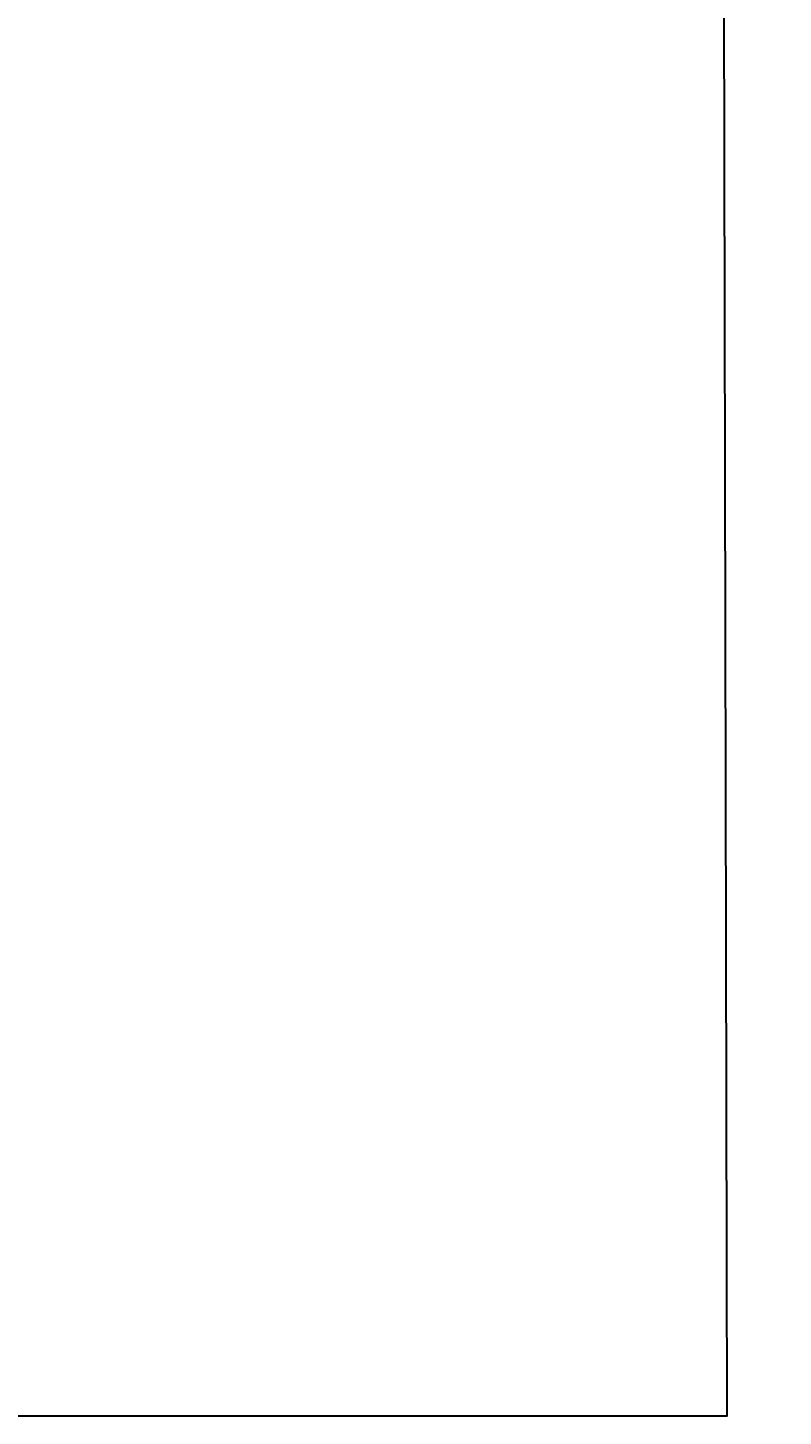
# Model space of a CAD drawing. Header units: millimetres. Extents: x 12962 to 32397, y -4138 to -1429.
# Tile 8 of 41: x 14072 to 14397, y -4138 to -3540. Entities that reach past the tile are written whole.
import ezdxf

# ---------------------------------------------------------------- set-up
doc = ezdxf.new("R2010")
doc.units = ezdxf.units.MM
doc.layers.add('1', color=7, linetype='Continuous')
doc.styles.add('УКЛ_Шрифт (3)', font='isocpeur.ttf', dxfattribs={"height": 300})

# ---------------------------------------------------------------- blocks, each defined once
blk = doc.blocks.new('123a')
at = {"color": 7, "lineweight": -3, "char_height": 300, "attachment_point": 1, "style": 'УКЛ_Шрифт (3)'}
for s, insert, width in [('\\pi591.29436;РАЗВИТИЕ СИСТЕМЫ КАНАЛИЗАЦИИ Р/Ц КУМКУРГАНСКОГО \\P\\pi2406.29436;РАЙОНА СУРХАНДАРЬИНСКОЙ ОБЛАСТИ', (-2729275, 1063431), 12192.59), ('\\pi6202.944;Переход через канал', (-2733719, 1061590), 13035.89)]:
    blk.add_mtext(s, dxfattribs=dict(at, insert=insert, width=width))

msp = doc.modelspace()

# ---------------------------------------------------------------- linework, layer by layer
at = {"layer": '1', "color": 2, "lineweight": 30}
msp.add_lwpolyline([(12961.955, -1429.432), (14367.112, -1429.432), (14372.871, -4137.977), (12967.714, -4137.977)], close=True, dxfattribs=at)

# ---------------------------------------------------------------- block references
at = {"lineweight": -2, "xscale": 0.01000000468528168, "yscale": 0.01000000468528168, "zscale": 0.01000000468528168}
msp.add_blockref('123a', (41108.968, -14639.862), dxfattribs=at)

doc.saveas('drawing.dxf')
